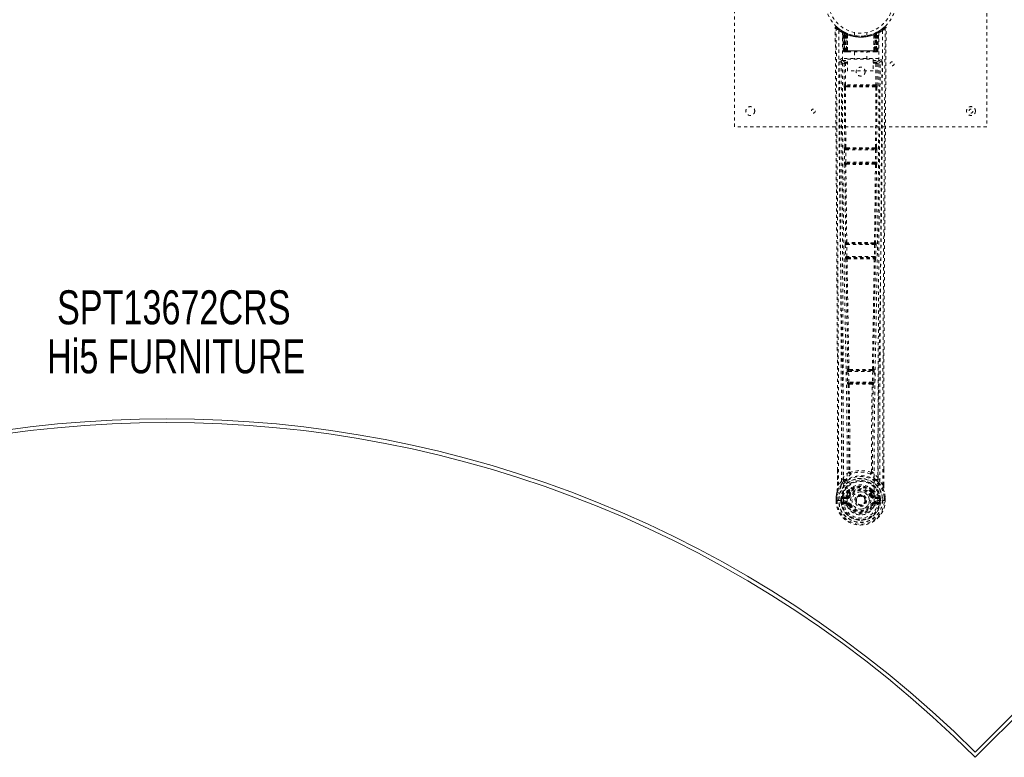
# Model space of a CAD drawing. Header units: inches. Extents: x 17 to 119, y 39 to 85.
# Tile 3 of 5: x 64 to 95, y 39 to 62. Entities that reach past the tile are written whole.
import ezdxf

# ---------------------------------------------------------------- set-up
doc = ezdxf.new("R2010")
doc.units = ezdxf.units.IN
doc.header["$MEASUREMENT"] = 0
doc.linetypes.add('SLD-Dashed', pattern=[0.075, 0.05, -0.025])
doc.linetypes.add('SLD-Solid', pattern=[0])
doc.layers.add('HI5-SYMBOLTEXT', color=5, linetype='SLD-Solid')
doc.styles.add('SLDTEXTSTYLE0', font='TXT', dxfattribs={"width": 0.75})

# ---------------------------------------------------------------- blocks, each defined once
blk = doc.blocks.new('SW_NOTE_0')
at = {"layer": 'HI5-SYMBOLTEXT', "color": 0, "char_height": 1.08, "attachment_point": 1, "style": 'SLDTEXTSTYLE0'}
for s, insert in [('SPT13672CRS', (0, 1.392)), ('Hi5 FURNITURE', (-0.315, -0.16))]:
    blk.add_mtext(s, dxfattribs=dict(at, insert=insert))

msp = doc.modelspace()

# ---------------------------------------------------------------- linework, layer by layer
at = {"color": 7, "linetype": 'SLD-Dashed', "lineweight": 0}
for p, q in [((86.187, 59.095), (86.187, 67.095)), ((94.187, 67.095), (94.187, 59.095)), ((90.833, 62.172), (90.731, 62.109)), ((90.944, 62.26), (90.842, 62.179)), ((90.994, 62.237), (90.964, 62.237)), ((89.618, 62.122), (89.605, 62.13)), ((89.624, 62.118), (89.61, 62.125)), ((89.633, 62.097), (89.619, 62.105)), ((89.64, 61.499), (89.619, 62.105)), ((89.654, 61.499), (89.633, 62.097)), ((89.703, 62.077), (89.636, 62.112)), ((89.652, 62.09), (89.672, 61.496)), ((89.72, 62.051), (89.652, 62.086)), ((89.672, 61.499), (89.652, 62.086)), ((89.679, 62.057), (89.691, 62.083)), ((89.679, 62.057), (89.679, 61.499)), ((89.68, 61.499), (89.681, 62.056)), ((89.681, 62.056), (89.693, 62.082)), ((89.692, 62.05), (89.705, 62.076)), ((89.693, 61.499), (89.692, 62.05)), ((89.704, 62.077), (89.703, 62.077)), ((89.711, 61.499), (89.711, 62.042)), ((89.72, 62.051), (89.721, 62.05)), ((89.739, 61.499), (89.72, 62.051)), ((89.721, 62.05), (89.74, 61.499)), ((89.724, 62.067), (89.723, 62.068)), ((89.766, 62.021), (89.763, 62.023)), ((89.768, 61.499), (89.763, 62.023)), ((89.77, 62.048), (89.765, 62.05)), ((89.766, 62.021), (89.77, 61.499)), ((89.987, 62.085), (89.987, 61.988)), ((90.387, 61.988), (90.387, 62.085)), ((90.603, 61.499), (90.608, 62.021)), ((90.609, 62.05), (90.604, 62.048)), ((90.611, 62.023), (90.606, 61.499)), ((90.611, 62.023), (90.608, 62.021)), ((90.634, 61.499), (90.653, 62.05)), ((90.654, 62.051), (90.635, 61.499)), ((90.651, 62.068), (90.65, 62.067)), ((90.653, 62.05), (90.654, 62.051)), ((90.722, 62.086), (90.654, 62.051)), ((90.663, 62.042), (90.663, 61.499)), ((90.667, 62.075), (90.669, 62.076)), ((90.671, 62.077), (90.67, 62.077)), ((90.738, 62.112), (90.671, 62.077)), ((90.681, 62.082), (90.693, 62.056)), ((90.681, 61.499), (90.682, 62.05)), ((90.683, 62.083), (90.695, 62.057)), ((90.693, 62.056), (90.694, 61.499)), ((90.695, 61.499), (90.695, 62.057)), ((90.699, 61.496), (90.722, 62.09)), ((90.702, 61.499), (90.722, 62.086)), ((90.72, 61.499), (90.741, 62.097)), ((90.734, 61.499), (90.755, 62.105)), ((90.755, 62.105), (90.741, 62.097)), ((90.769, 62.13), (90.756, 62.122)), ((89.613, 61.261), (89.613, 61.201)), ((90.761, 61.261), (89.613, 61.261)), ((89.64, 61.499), (89.654, 61.499)), ((89.667, 61.471), (89.671, 61.47)), ((89.672, 61.499), (89.739, 61.499)), ((89.672, 61.47), (89.672, 61.47)), ((90.694, 61.499), (89.68, 61.499)), ((89.684, 61.47), (89.693, 61.47)), ((89.693, 61.499), (90.681, 61.499)), ((89.702, 61.47), (89.756, 61.47)), ((89.711, 61.499), (89.712, 61.499)), ((90.663, 61.499), (89.712, 61.499)), ((89.74, 61.499), (89.739, 61.499)), ((89.768, 61.499), (89.77, 61.499)), ((89.77, 61.499), (90.603, 61.499)), ((89.77, 61.47), (89.777, 61.47)), ((89.772, 60.866), (89.772, 61.238)), ((89.772, 61.238), (90.584, 61.238)), ((89.778, 61.47), (90.596, 61.47)), ((89.992, 61.47), (89.992, 61.238)), ((90.382, 61.238), (90.382, 61.47)), ((90.584, 61.238), (90.584, 60.866)), ((90.597, 61.47), (90.604, 61.47)), ((90.603, 61.499), (90.606, 61.499)), ((90.618, 61.47), (90.672, 61.47)), ((90.635, 61.499), (90.634, 61.499)), ((90.635, 61.499), (90.702, 61.499)), ((90.681, 61.472), (90.681, 61.499)), ((90.681, 61.47), (90.69, 61.47)), ((90.72, 61.499), (90.734, 61.499)), ((90.761, 61.201), (90.761, 61.261)), ((89.568, 61.163), (89.568, 61.154)), ((89.568, 61.154), (89.568, 61.152)), ((89.613, 61.201), (89.772, 61.201)), ((89.66, 61.099), (89.663, 60.425)), ((89.66, 61.099), (89.705, 61.099)), ((89.708, 60.425), (89.705, 61.099)), ((89.72, 61.113), (89.72, 61.143)), ((89.772, 61.143), (89.72, 61.143)), ((89.772, 61.113), (89.72, 61.113)), ((90.584, 61.201), (90.761, 61.201)), ((90.654, 61.143), (90.584, 61.143)), ((90.654, 61.113), (90.584, 61.113)), ((90.654, 61.113), (90.654, 61.143)), ((90.669, 61.099), (90.666, 60.425)), ((90.714, 61.099), (90.711, 60.425)), ((90.806, 61.154), (90.806, 61.163)), ((90.806, 61.152), (90.806, 61.154)), ((90.584, 60.866), (89.772, 60.866)), ((89.672, 60.35), (89.673, 60.35)), ((89.673, 60.35), (89.681, 58.444)), ((89.714, 58.443), (89.705, 60.349)), ((90.666, 60.425), (89.708, 60.425)), ((89.717, 60.395), (89.716, 60.395)), ((90.658, 60.395), (89.716, 60.395)), ((90.658, 60.395), (90.657, 60.395)), ((90.668, 60.349), (90.66, 58.443)), ((90.701, 60.35), (90.693, 58.444)), ((90.701, 60.35), (90.702, 60.35)), ((94.187, 59.095), (86.187, 59.095)), ((89.681, 58.444), (89.677, 58.442)), ((89.721, 58.398), (89.726, 58.4)), ((90.653, 58.398), (89.721, 58.398)), ((89.731, 58.43), (89.731, 58.43)), ((90.643, 58.43), (90.643, 58.43)), ((90.648, 58.4), (90.653, 58.398)), ((90.697, 58.442), (90.693, 58.444)), ((89.67, 58.367), (89.674, 57.969)), ((89.714, 58.368), (90.659, 58.368)), ((89.719, 57.969), (89.714, 58.368)), ((90.659, 58.368), (90.655, 57.969)), ((90.704, 58.367), (90.699, 57.969)), ((89.674, 57.969), (89.675, 57.941)), ((89.683, 57.894), (89.685, 57.893)), ((90.655, 57.969), (89.719, 57.969)), ((89.73, 57.938), (89.728, 57.939)), ((89.728, 57.939), (90.646, 57.939)), ((90.646, 57.939), (90.644, 57.938)), ((90.689, 57.893), (90.691, 57.894)), ((90.699, 57.969), (90.699, 57.941)), ((89.7, 55.358), (89.708, 54.977)), ((89.713, 55.436), (89.706, 55.433)), ((89.745, 55.359), (90.629, 55.359)), ((89.753, 54.978), (89.745, 55.359)), ((89.751, 55.389), (89.757, 55.392)), ((90.623, 55.389), (89.751, 55.389)), ((89.763, 55.421), (89.763, 55.421)), ((90.611, 55.421), (90.611, 55.421)), ((90.616, 55.392), (90.623, 55.389)), ((90.629, 55.359), (90.621, 54.978)), ((90.668, 55.433), (90.661, 55.436)), ((90.674, 55.358), (90.666, 54.977)), ((89.708, 54.977), (89.71, 54.949)), ((90.621, 54.978), (89.753, 54.978)), ((90.666, 54.977), (90.664, 54.949)), ((89.718, 54.902), (89.72, 54.901)), ((89.765, 54.947), (89.763, 54.948)), ((89.763, 54.948), (90.611, 54.948)), ((90.611, 54.948), (90.609, 54.947)), ((90.653, 54.901), (90.656, 54.902)), ((89.76, 51.338), (89.77, 50.996)), ((89.779, 51.417), (89.767, 51.413)), ((89.804, 51.339), (90.57, 51.339)), ((89.815, 50.997), (89.804, 51.339)), ((89.812, 51.369), (89.824, 51.374)), ((90.562, 51.369), (89.812, 51.369)), ((90.55, 51.374), (90.562, 51.369)), ((90.57, 51.339), (90.559, 50.997)), ((90.594, 51.417), (90.606, 51.413)), ((90.614, 51.338), (90.604, 50.996)), ((89.77, 50.996), (89.772, 50.968)), ((89.783, 50.921), (89.787, 50.92)), ((90.559, 50.997), (89.815, 50.997)), ((89.832, 50.966), (89.828, 50.967)), ((89.828, 50.967), (90.546, 50.967)), ((90.546, 50.967), (90.542, 50.966)), ((90.587, 50.92), (90.59, 50.921)), ((90.604, 50.996), (90.602, 50.968)), ((89.451, 47.739), (89.451, 48.205)), ((89.808, 48.144), (89.808, 48.144)), ((89.846, 48.147), (89.846, 48.147)), ((90.528, 48.147), (90.528, 48.147)), ((90.566, 48.144), (90.566, 48.144)), ((90.923, 47.739), (90.923, 48.231)), ((89.577, 47.855), (89.48, 47.74)), ((89.636, 47.967), (89.577, 47.855)), ((90.797, 47.855), (90.738, 47.967)), ((90.894, 47.74), (90.797, 47.855)), ((89.809, 47.549), (89.809, 47.52)), ((89.815, 47.576), (89.827, 47.594)), ((89.832, 47.545), (89.832, 47.516)), ((90.542, 47.516), (90.541, 47.545)), ((90.547, 47.594), (90.559, 47.576)), ((90.565, 47.549), (90.565, 47.52)), ((89.407, 47.241), (89.408, 47.358)), ((89.408, 47.358), (89.407, 47.241)), ((89.407, 47.241), (89.411, 47.241)), ((89.408, 47.363), (89.408, 47.358)), ((89.411, 47.241), (89.464, 47.241)), ((89.438, 47.358), (89.437, 47.242)), ((89.464, 47.241), (89.487, 47.241)), ((89.487, 47.241), (89.49, 47.241)), ((89.49, 47.241), (89.638, 47.241)), ((89.558, 47.242), (89.559, 47.314)), ((89.559, 47.315), (89.589, 47.313)), ((89.559, 47.314), (89.559, 47.315)), ((89.589, 47.313), (89.588, 47.242)), ((89.594, 47.242), (89.588, 47.242)), ((89.589, 47.314), (89.592, 47.339)), ((89.589, 47.314), (89.594, 47.333)), ((89.594, 47.333), (89.594, 47.318)), ((89.594, 47.318), (89.594, 47.242)), ((89.603, 47.36), (89.6, 47.356)), ((89.603, 47.36), (89.613, 47.37)), ((89.729, 47.392), (89.613, 47.37)), ((89.613, 47.37), (89.613, 47.371)), ((89.613, 47.37), (89.613, 47.37)), ((89.629, 47.337), (89.758, 47.362)), ((89.629, 47.337), (89.629, 47.307)), ((89.758, 47.337), (89.629, 47.337)), ((89.758, 47.307), (89.629, 47.307)), ((89.642, 47.185), (89.642, 47.155)), ((89.642, 47.185), (89.758, 47.185)), ((89.758, 47.135), (89.642, 47.155)), ((89.642, 47.155), (89.758, 47.155)), ((89.758, 47.362), (89.758, 47.337)), ((89.758, 47.307), (89.758, 47.337)), ((89.758, 47.185), (89.758, 47.155)), ((89.758, 47.135), (89.758, 47.155)), ((89.813, 47.403), (89.84, 47.392)), ((90.03, 47.246), (90.031, 47.261)), ((90.031, 47.237), (90.03, 47.246)), ((90.534, 47.392), (90.561, 47.403)), ((90.616, 47.362), (90.745, 47.337)), ((90.616, 47.362), (90.616, 47.337)), ((90.745, 47.337), (90.616, 47.337)), ((90.616, 47.307), (90.616, 47.337)), ((90.745, 47.307), (90.616, 47.307)), ((90.616, 47.185), (90.616, 47.155)), ((90.616, 47.185), (90.732, 47.185)), ((90.732, 47.155), (90.616, 47.135)), ((90.616, 47.135), (90.616, 47.155)), ((90.616, 47.155), (90.732, 47.155)), ((90.761, 47.37), (90.645, 47.392)), ((90.732, 47.155), (90.732, 47.185)), ((90.735, 47.241), (90.883, 47.241)), ((90.745, 47.307), (90.745, 47.337)), ((90.761, 47.37), (90.771, 47.36)), ((90.774, 47.356), (90.771, 47.36)), ((90.78, 47.333), (90.78, 47.318)), ((90.785, 47.314), (90.78, 47.333)), ((90.78, 47.318), (90.78, 47.242)), ((90.78, 47.242), (90.786, 47.242)), ((90.785, 47.313), (90.815, 47.315)), ((90.786, 47.242), (90.785, 47.313)), ((90.815, 47.315), (90.815, 47.314)), ((90.815, 47.314), (90.815, 47.242)), ((90.883, 47.241), (90.886, 47.241)), ((90.886, 47.241), (90.909, 47.241)), ((90.909, 47.241), (90.963, 47.241)), ((90.937, 47.242), (90.936, 47.358)), ((90.963, 47.241), (90.967, 47.241)), ((90.966, 47.358), (90.966, 47.363)), ((90.967, 47.241), (90.966, 47.358)), ((90.967, 47.241), (90.966, 47.358)), ((89.611, 47.119), (89.73, 47.096)), ((89.84, 47.101), (89.818, 47.092)), ((90.556, 47.092), (90.534, 47.101)), ((90.556, 47.092), (90.611, 47.069)), ((90.644, 47.096), (90.762, 47.119))]:
    msp.add_line(p, q, dxfattribs=at)
at = {"color": 7, "linetype": 'SLD-Solid', "lineweight": 15}
for p, q in [((93.819, 39.27), (118.932, 64.382)), ((93.819, 39.27), (118.932, 64.382)), ((93.82, 39.103), (119.099, 64.382))]:
    msp.add_line(p, q, dxfattribs=at)
at = {"color": 7, "linetype": 'SLD-Dashed', "lineweight": 0, "flags": 128}
for points in [[(89.428, 62.257), (89.421, 62.261), (89.413, 62.263), (89.405, 62.264), (89.397, 62.263), (89.39, 62.259), (89.385, 62.254), (89.382, 62.247), (89.38, 62.24)], [(89.38, 62.237), (89.381, 62.237), (89.382, 62.237), (89.389, 62.238), (89.398, 62.237), (89.404, 62.237), (89.41, 62.237)], [(89.451, 48.205), (89.45, 51.363), (89.431, 54.988), (89.406, 58.612), (89.38, 62.237)], [(89.48, 47.74), (89.482, 48.59), (89.483, 49.479), (89.482, 50.409), (89.48, 51.374), (89.477, 52.165), (89.474, 52.796), (89.47, 53.47), (89.466, 54.187), (89.465, 54.383), (89.464, 54.583), (89.462, 54.785), (89.461, 54.99), (89.46, 55.108), (89.459, 55.357), (89.457, 55.629), (89.454, 56.063), (89.451, 56.544), (89.447, 57.074), (89.443, 57.652), (89.44, 58.039), (89.437, 58.445), (89.434, 58.893), (89.431, 59.336), (89.428, 59.752), (89.424, 60.242), (89.421, 60.687), (89.418, 61.087), (89.416, 61.442), (89.413, 61.752), (89.412, 62.017), (89.41, 62.238)], [(89.499, 62.143), (89.5, 60.048), (89.511, 57.954), (89.534, 55.861), (89.566, 53.771), (89.59, 52.459), (89.613, 51.149), (89.633, 49.843), (89.644, 48.54), (89.639, 47.241)], [(90.875, 62.143), (90.874, 60.048), (90.863, 57.954), (90.84, 55.861), (90.808, 53.771), (90.784, 52.459), (90.761, 51.149), (90.741, 49.843), (90.73, 48.54), (90.735, 47.241)], [(90.894, 47.74), (90.892, 48.435), (90.891, 49.162), (90.891, 49.924), (90.892, 50.718), (90.895, 51.502), (90.897, 52.172), (90.9, 52.805), (90.904, 53.478), (90.908, 54.192), (90.909, 54.388), (90.91, 54.586), (90.911, 54.787), (90.913, 54.99), (90.913, 55.105), (90.915, 55.351), (90.917, 55.62), (90.92, 56.051), (90.923, 56.532), (90.927, 57.063), (90.931, 57.644), (90.934, 58.034), (90.937, 58.444), (90.94, 58.849), (90.942, 59.231), (90.945, 59.599), (90.95, 60.219), (90.954, 60.793), (90.957, 61.32), (90.961, 61.802), (90.964, 62.237)], [(90.923, 48.231), (90.924, 51.363), (90.943, 54.988), (90.968, 58.612), (90.994, 62.237)], [(89.756, 47.217), (89.762, 48.691), (89.747, 50.17), (89.721, 51.653), (89.692, 53.139), (89.665, 54.628), (89.637, 56.491), (89.618, 58.355), (89.609, 60.221), (89.608, 62.088)], [(89.641, 62.109), (89.635, 62.11), (89.629, 62.106), (89.625, 62.1)], [(89.69, 62.081), (89.683, 62.086), (89.675, 62.091)], [(89.765, 62.05), (89.766, 62.049), (89.767, 62.047), (89.767, 62.044), (89.767, 62.041), (89.767, 62.037), (89.766, 62.033), (89.764, 62.028), (89.763, 62.023)], [(90.425, 61.994), (90.403, 61.989), (90.401, 61.989)], [(90.609, 62.05), (90.608, 62.049), (90.607, 62.047), (90.607, 62.045), (90.607, 62.041), (90.607, 62.037), (90.608, 62.033), (90.61, 62.028), (90.611, 62.023)], [(90.766, 62.088), (90.765, 60.221), (90.756, 58.355), (90.737, 56.491), (90.709, 54.628), (90.681, 53.139), (90.652, 51.653), (90.627, 50.17), (90.612, 48.691), (90.618, 47.217)], [(90.699, 62.091), (90.691, 62.086), (90.684, 62.081)], [(89.679, 61.499), (89.664, 61.499), (89.651, 61.499), (89.643, 61.499), (89.64, 61.499)], [(89.654, 61.499), (89.657, 61.499), (89.666, 61.499), (89.678, 61.499), (89.693, 61.499)], [(89.711, 61.499), (89.703, 61.499), (89.696, 61.499), (89.689, 61.499), (89.683, 61.499), (89.678, 61.499), (89.674, 61.499), (89.672, 61.499), (89.672, 61.499)], [(89.74, 61.499), (89.743, 61.499), (89.749, 61.499), (89.758, 61.499), (89.768, 61.499)], [(89.777, 61.47), (89.775, 61.471), (89.774, 61.473), (89.772, 61.475), (89.771, 61.479), (89.77, 61.483), (89.769, 61.488), (89.768, 61.494), (89.768, 61.499)], [(90.606, 61.499), (90.606, 61.494), (90.605, 61.488), (90.604, 61.483), (90.603, 61.479), (90.602, 61.475), (90.6, 61.473), (90.599, 61.471), (90.597, 61.47)], [(90.606, 61.499), (90.616, 61.499), (90.625, 61.499), (90.631, 61.499), (90.634, 61.499)], [(90.702, 61.499), (90.702, 61.499), (90.7, 61.499), (90.696, 61.499), (90.691, 61.499), (90.685, 61.499), (90.678, 61.499), (90.671, 61.499), (90.663, 61.499)], [(90.681, 61.499), (90.696, 61.499), (90.708, 61.499), (90.717, 61.499), (90.72, 61.499)], [(90.734, 61.499), (90.731, 61.499), (90.722, 61.499), (90.71, 61.499), (90.694, 61.499)], [(90.7, 61.492), (90.701, 61.494), (90.702, 61.499)], [(89.508, 61.156), (89.512, 60.528), (89.517, 59.866), (89.519, 59.596), (89.52, 59.389), (89.522, 59.198), (89.523, 58.975), (89.525, 58.716), (89.527, 58.425), (89.53, 58.102), (89.532, 57.753), (89.535, 57.427), (89.537, 57.127), (89.539, 56.854), (89.543, 56.283), (89.548, 55.626), (89.552, 54.97), (89.556, 54.351), (89.56, 53.67), (89.567, 52.519), (89.572, 51.355), (89.576, 50.173), (89.578, 49.011), (89.577, 47.855)], [(89.568, 61.156), (89.591, 61.127), (89.66, 61.099)], [(89.568, 61.156), (89.591, 57.858), (89.615, 54.561), (89.633, 51.264), (89.636, 47.967)], [(89.705, 61.144), (89.636, 61.173), (89.613, 61.201)], [(89.705, 61.144), (89.694, 61.142), (89.684, 61.138), (89.678, 61.131), (89.676, 61.123), (89.678, 61.115), (89.684, 61.108), (89.694, 61.102), (89.705, 61.099)], [(90.761, 61.201), (90.738, 61.173), (90.669, 61.144)], [(90.669, 61.099), (90.68, 61.102), (90.689, 61.108), (90.695, 61.115), (90.698, 61.123), (90.695, 61.131), (90.689, 61.138), (90.68, 61.142), (90.669, 61.144)], [(90.714, 61.099), (90.712, 61.099), (90.709, 61.099), (90.705, 61.099), (90.699, 61.099), (90.693, 61.099), (90.685, 61.099), (90.677, 61.099), (90.669, 61.099)], [(90.714, 61.099), (90.783, 61.127), (90.804, 61.153)], [(90.738, 47.967), (90.741, 51.264), (90.759, 54.561), (90.782, 57.858), (90.806, 61.156)], [(90.797, 47.855), (90.796, 49.083), (90.798, 50.314), (90.802, 51.558), (90.808, 52.819), (90.816, 54.033), (90.824, 55.247), (90.825, 55.419), (90.826, 55.597), (90.827, 55.779), (90.829, 55.966), (90.83, 56.158), (90.831, 56.284), (90.833, 56.499), (90.834, 56.741), (90.836, 57.011), (90.839, 57.331), (90.841, 57.681), (90.844, 58.064), (90.847, 58.421), (90.849, 58.74), (90.851, 59.002), (90.853, 59.231), (90.854, 59.426), (90.855, 59.516), (90.856, 59.651), (90.857, 59.784), (90.857, 59.915), (90.858, 60.046), (90.862, 60.613), (90.866, 61.156)], [(89.708, 60.425), (89.7, 60.425), (89.692, 60.425), (89.684, 60.425), (89.678, 60.425), (89.672, 60.425), (89.668, 60.425), (89.665, 60.425), (89.663, 60.425)], [(89.717, 60.395), (89.707, 60.393), (89.698, 60.389), (89.691, 60.384), (89.688, 60.376), (89.688, 60.368), (89.691, 60.361), (89.697, 60.354), (89.705, 60.349)], [(90.651, 60.363), (90.421, 60.363), (90.187, 60.363), (89.953, 60.363), (89.723, 60.363)], [(90.644, 60.394), (90.532, 60.394), (90.42, 60.394), (90.307, 60.394), (90.193, 60.394), (90.066, 60.394), (89.939, 60.394), (89.831, 60.394), (89.73, 60.394)], [(90.669, 60.349), (90.677, 60.354), (90.683, 60.361), (90.686, 60.368), (90.686, 60.376), (90.682, 60.384), (90.676, 60.389), (90.667, 60.393), (90.657, 60.395)], [(90.711, 60.425), (90.709, 60.425), (90.706, 60.425), (90.702, 60.425), (90.696, 60.425), (90.69, 60.425), (90.682, 60.425), (90.674, 60.425), (90.666, 60.425)], [(89.714, 58.443), (89.706, 58.438), (89.7, 58.432), (89.698, 58.424), (89.698, 58.417), (89.701, 58.41), (89.708, 58.405), (89.716, 58.401), (89.726, 58.4)], [(90.648, 58.4), (90.658, 58.401), (90.666, 58.405), (90.672, 58.41), (90.676, 58.417), (90.676, 58.424), (90.673, 58.432), (90.668, 58.438), (90.66, 58.443)], [(89.714, 58.368), (89.706, 58.368), (89.698, 58.368), (89.691, 58.368), (89.684, 58.367), (89.679, 58.367), (89.674, 58.367), (89.671, 58.367), (89.67, 58.367)], [(90.704, 58.367), (90.703, 58.367), (90.7, 58.367), (90.695, 58.367), (90.69, 58.367), (90.683, 58.368), (90.676, 58.368), (90.668, 58.368), (90.659, 58.368)], [(89.719, 57.969), (89.704, 57.969), (89.689, 57.969), (89.679, 57.969), (89.674, 57.969)], [(89.685, 57.893), (89.697, 56.664), (89.713, 55.436)], [(89.73, 57.938), (89.72, 57.937), (89.711, 57.933), (89.704, 57.927), (89.701, 57.919), (89.7, 57.911), (89.704, 57.903), (89.71, 57.896), (89.718, 57.891)], [(89.747, 55.434), (89.731, 56.662), (89.718, 57.891)], [(90.655, 57.891), (90.643, 56.662), (90.627, 55.434)], [(90.655, 57.891), (90.664, 57.896), (90.67, 57.903), (90.673, 57.911), (90.673, 57.919), (90.67, 57.927), (90.663, 57.933), (90.654, 57.937), (90.644, 57.938)], [(90.699, 57.969), (90.698, 57.969), (90.695, 57.969), (90.69, 57.969), (90.685, 57.969), (90.678, 57.969), (90.671, 57.969), (90.663, 57.969), (90.655, 57.969)], [(90.689, 57.893), (90.677, 56.664), (90.661, 55.436)], [(89.745, 55.359), (89.737, 55.359), (89.729, 55.359), (89.721, 55.358), (89.715, 55.358), (89.709, 55.358), (89.705, 55.358), (89.702, 55.358), (89.7, 55.358)], [(89.747, 55.434), (89.738, 55.429), (89.733, 55.423), (89.73, 55.416), (89.73, 55.409), (89.733, 55.402), (89.739, 55.397), (89.748, 55.393), (89.757, 55.392)], [(90.616, 55.392), (90.626, 55.393), (90.634, 55.397), (90.641, 55.402), (90.644, 55.409), (90.644, 55.416), (90.641, 55.423), (90.635, 55.429), (90.627, 55.434)], [(90.674, 55.358), (90.672, 55.358), (90.669, 55.358), (90.665, 55.358), (90.659, 55.358), (90.653, 55.358), (90.645, 55.359), (90.637, 55.359), (90.629, 55.359)], [(89.753, 54.978), (89.737, 54.978), (89.723, 54.977), (89.713, 54.977), (89.708, 54.977)], [(89.753, 54.978), (89.754, 54.967), (89.757, 54.957), (89.759, 54.951), (89.763, 54.948), (89.763, 54.948)], [(90.666, 54.977), (90.664, 54.977), (90.661, 54.977), (90.656, 54.977), (90.651, 54.977), (90.644, 54.977), (90.637, 54.978), (90.629, 54.978), (90.621, 54.978)], [(89.72, 54.901), (89.749, 53.157), (89.779, 51.417)], [(89.765, 54.947), (89.755, 54.945), (89.746, 54.941), (89.739, 54.935), (89.736, 54.927), (89.735, 54.919), (89.739, 54.911), (89.746, 54.904), (89.754, 54.899)], [(89.815, 51.414), (89.784, 53.155), (89.754, 54.899)], [(90.619, 54.899), (90.59, 53.155), (90.559, 51.414)], [(90.653, 54.901), (90.625, 53.157), (90.594, 51.417)], [(90.619, 54.899), (90.628, 54.904), (90.635, 54.911), (90.638, 54.919), (90.638, 54.927), (90.635, 54.935), (90.628, 54.941), (90.619, 54.945), (90.609, 54.947)], [(89.804, 51.339), (89.796, 51.339), (89.788, 51.339), (89.781, 51.339), (89.775, 51.339), (89.769, 51.338), (89.765, 51.338), (89.761, 51.338), (89.76, 51.338)], [(89.815, 51.414), (89.807, 51.409), (89.801, 51.403), (89.798, 51.396), (89.798, 51.39), (89.801, 51.383), (89.807, 51.378), (89.815, 51.375), (89.824, 51.374)], [(89.812, 51.369), (89.808, 51.367), (89.806, 51.36), (89.805, 51.356), (89.804, 51.351), (89.804, 51.345), (89.804, 51.339)], [(90.55, 51.374), (90.559, 51.375), (90.567, 51.378), (90.573, 51.383), (90.576, 51.39), (90.576, 51.396), (90.573, 51.403), (90.567, 51.409), (90.559, 51.414)], [(90.57, 51.339), (90.57, 51.345), (90.57, 51.351), (90.569, 51.356), (90.568, 51.36), (90.566, 51.367), (90.562, 51.369)], [(90.614, 51.338), (90.613, 51.338), (90.609, 51.338), (90.605, 51.338), (90.599, 51.339), (90.593, 51.339), (90.586, 51.339), (90.578, 51.339), (90.57, 51.339)], [(89.815, 50.997), (89.807, 50.997), (89.799, 50.997), (89.792, 50.997), (89.785, 50.997), (89.78, 50.996), (89.775, 50.996), (89.772, 50.996), (89.77, 50.996)], [(89.787, 50.92), (89.805, 49.534), (89.81, 48.153)], [(89.832, 50.966), (89.821, 50.965), (89.812, 50.96), (89.806, 50.954), (89.802, 50.946), (89.803, 50.937), (89.807, 50.929), (89.813, 50.921), (89.823, 50.916)], [(89.815, 50.997), (89.815, 50.992), (89.816, 50.986), (89.819, 50.976), (89.823, 50.97), (89.827, 50.968), (89.828, 50.967), (89.828, 50.967)], [(89.823, 50.916), (89.84, 49.53), (89.846, 48.147)], [(90.528, 48.147), (90.533, 49.53), (90.551, 50.916)], [(90.551, 50.916), (90.56, 50.921), (90.567, 50.929), (90.571, 50.937), (90.572, 50.946), (90.568, 50.954), (90.562, 50.96), (90.553, 50.965), (90.542, 50.966)], [(90.546, 50.967), (90.546, 50.967), (90.546, 50.967), (90.547, 50.968), (90.548, 50.968), (90.55, 50.97), (90.554, 50.976), (90.558, 50.986), (90.559, 50.992), (90.559, 50.997)], [(90.604, 50.996), (90.602, 50.996), (90.599, 50.996), (90.594, 50.996), (90.589, 50.997), (90.582, 50.997), (90.575, 50.997), (90.567, 50.997), (90.559, 50.997)], [(90.587, 50.92), (90.569, 49.534), (90.564, 48.153)], [(89.454, 48.206), (89.453, 48.022), (89.452, 47.74)], [(89.808, 48.144), (89.716, 48.061), (89.636, 47.967)], [(89.808, 48.144), (89.81, 48.134), (89.814, 48.125), (89.821, 48.119), (89.828, 48.116), (89.837, 48.116), (89.844, 48.12), (89.851, 48.127), (89.856, 48.137)], [(89.846, 48.147), (89.846, 48.145), (89.847, 48.144), (89.849, 48.141), (89.856, 48.137)], [(90.518, 48.137), (90.525, 48.141), (90.527, 48.144), (90.528, 48.145), (90.528, 48.147)], [(90.518, 48.137), (90.523, 48.127), (90.53, 48.12), (90.537, 48.116), (90.545, 48.116), (90.553, 48.119), (90.559, 48.125), (90.564, 48.134), (90.566, 48.144)], [(90.738, 47.967), (90.658, 48.061), (90.566, 48.144)], [(90.922, 47.74), (90.921, 48.02), (90.92, 48.231)], [(89.619, 47.815), (89.518, 47.692), (89.438, 47.537)], [(89.729, 47.918), (89.724, 47.912), (89.714, 47.903)], [(90.66, 47.903), (90.65, 47.912), (90.645, 47.918)], [(90.755, 47.815), (90.856, 47.692), (90.936, 47.537)], [(89.438, 47.537), (89.422, 47.46), (89.408, 47.363)], [(89.408, 47.358), (89.421, 47.452), (89.437, 47.526)], [(89.438, 47.537), (89.437, 47.532), (89.437, 47.526)], [(89.48, 47.74), (89.473, 47.74), (89.467, 47.74), (89.462, 47.74), (89.457, 47.74), (89.454, 47.74), (89.452, 47.74), (89.45, 47.74), (89.451, 47.739)], [(89.809, 47.52), (89.782, 47.473), (89.756, 47.414)], [(89.862, 47.502), (89.837, 47.458), (89.813, 47.403)], [(89.956, 47.684), (89.903, 47.656), (89.827, 47.594)], [(90.547, 47.594), (90.471, 47.656), (90.418, 47.684)], [(90.565, 47.52), (90.592, 47.473), (90.618, 47.414)], [(90.923, 47.739), (90.924, 47.74), (90.922, 47.74), (90.92, 47.74), (90.916, 47.74), (90.912, 47.74), (90.907, 47.74), (90.9, 47.74), (90.894, 47.74)], [(90.937, 47.526), (90.937, 47.532), (90.936, 47.537)], [(90.966, 47.363), (90.954, 47.45), (90.936, 47.537)], [(90.966, 47.358), (90.953, 47.452), (90.937, 47.526)], [(89.437, 47.242), (89.431, 47.242), (89.424, 47.242), (89.419, 47.242), (89.414, 47.242), (89.411, 47.242), (89.408, 47.242), (89.407, 47.241), (89.407, 47.241)], [(89.408, 47.363), (89.409, 47.362), (89.411, 47.362), (89.414, 47.362), (89.418, 47.361), (89.422, 47.361), (89.427, 47.36), (89.432, 47.359), (89.438, 47.358)], [(89.408, 47.358), (89.408, 47.358), (89.409, 47.358), (89.411, 47.358), (89.415, 47.358), (89.42, 47.358), (89.425, 47.358), (89.431, 47.358), (89.438, 47.358)], [(89.588, 47.242), (89.585, 47.242), (89.578, 47.242), (89.569, 47.242), (89.558, 47.241)], [(89.589, 47.313), (89.589, 47.313), (89.589, 47.314)], [(89.629, 47.307), (89.611, 47.31), (89.594, 47.318)], [(89.599, 47.168), (89.619, 47.181), (89.642, 47.185)], [(89.756, 47.414), (89.743, 47.397), (89.729, 47.392)], [(90.618, 47.217), (90.612, 47.138), (90.588, 47.062), (90.548, 46.992), (90.494, 46.931), (90.428, 46.881), (90.352, 46.844), (90.271, 46.822), (90.187, 46.814), (90.103, 46.822), (90.022, 46.844), (89.946, 46.881), (89.88, 46.931), (89.826, 46.992), (89.786, 47.062), (89.762, 47.138), (89.756, 47.217)], [(89.868, 47.38), (89.863, 47.383), (89.858, 47.385), (89.853, 47.387), (89.849, 47.388), (89.845, 47.39), (89.843, 47.391), (89.841, 47.392), (89.84, 47.392)], [(90.506, 47.38), (90.511, 47.383), (90.516, 47.385), (90.521, 47.387), (90.525, 47.388), (90.529, 47.39), (90.531, 47.391), (90.533, 47.392), (90.534, 47.392)], [(90.618, 47.414), (90.631, 47.397), (90.645, 47.392)], [(90.732, 47.185), (90.755, 47.181), (90.775, 47.168)], [(90.78, 47.318), (90.763, 47.31), (90.745, 47.307)], [(90.785, 47.314), (90.785, 47.313), (90.785, 47.313)], [(90.966, 47.363), (90.965, 47.362), (90.963, 47.362), (90.96, 47.362), (90.956, 47.361), (90.952, 47.361), (90.947, 47.36), (90.942, 47.359), (90.936, 47.358)], [(90.936, 47.358), (90.943, 47.358), (90.949, 47.358), (90.954, 47.358), (90.959, 47.358), (90.963, 47.358), (90.965, 47.358), (90.966, 47.358), (90.966, 47.358)], [(90.967, 47.241), (90.967, 47.241), (90.966, 47.241), (90.963, 47.241), (90.96, 47.241), (90.955, 47.242), (90.949, 47.242), (90.943, 47.242), (90.937, 47.242)], [(89.868, 47.113), (89.863, 47.11), (89.858, 47.108), (89.853, 47.106), (89.849, 47.104), (89.845, 47.103), (89.843, 47.102), (89.841, 47.101), (89.84, 47.101)], [(90.506, 47.113), (90.511, 47.11), (90.516, 47.108), (90.521, 47.106), (90.525, 47.104), (90.529, 47.103), (90.531, 47.102), (90.533, 47.101), (90.534, 47.101)]]:
    msp.add_lwpolyline(points, dxfattribs=at)
at = {"color": 7, "linetype": 'SLD-Dashed', "lineweight": 0}
for centre, radius in [((90.187, 63.095), 1.125), ((90.187, 63.095), 1.03), ((90.187, 60.845), 0.141), ((91.187, 61.095), 0.0625), ((86.687, 59.595), 0.14), ((88.687, 59.595), 0.0625), ((93.687, 59.595), 0.141), ((93.687, 59.595), 0.0625), ((90.187, 47.246), 0.7), ((90.187, 47.246), 0.69), ((90.187, 47.246), 0.623), ((90.187, 47.246), 0.32), ((90.187, 47.246), 0.275), ((90.187, 47.246), 0.188), ((90.187, 47.246), 0.156), ((90.187, 47.246), 0.142), ((90.187, 47.246), 0.139), ((90.187, 47.246), 0.138)]:
    msp.add_circle(centre, radius, dxfattribs=at)
for centre, radius, start, end in [((89.41, 62.237), 0.03, 47.836, 180.4047), ((90.176, 63.123), 1.191, 228.0523, 235.3487), ((88.27, 63.291), 1.552, 317.2556, 318.3623), ((90.187, 63.095), 1.157, 227.8259, 312.172), ((90.178, 63.084), 1.113, 227.943, 235.3799), ((89.529, 62.143), 0.03, 55.9256, 179.6904), ((90.171, 63.325), 1.36, 240.3908, 245.5403), ((90.187, 63.096), 1.128, 235.3386, 240.4656), ((90.187, 63.096), 1.128, 299.5346, 304.6598), ((90.203, 63.326), 1.361, 294.4621, 299.6068), ((90.196, 63.083), 1.112, 304.6192, 312.0547), ((90.845, 62.143), 0.03, 0.321, 124.0493), ((90.197, 63.124), 1.192, 304.6562, 311.9425), ((90.964, 62.237), 0.03, 359.5949, 132.1645), ((90.854, 62.159), 0.135, 35.8151, 48.5736), ((89.589, 62.104), 0.03, 1.9922, 58.8985), ((89.649, 62.075), 0.043, 114.1926, 162.9814), ((90.187, 63.128), 1.19, 240.8754, 299.1246), ((89.958, 62.699), 0.67, 239.3416, 241.675), ((89.603, 62.096), 0.0299, 1.909, 59.6779), ((90.139, 63.012), 1.031, 239.6514, 242.701), ((90.179, 62.732), 0.84, 228.2316, 233.4784), ((90.187, 63.095), 1.128, 240.4663, 299.5337), ((90.162, 62.707), 0.807, 229.0521, 234.4336), ((89.622, 62.085), 0.0299, 1.8109, 60.7288), ((90.189, 63.1), 1.132, 240.7782, 245.6821), ((89.628, 62.089), 0.0234, 351.7043, 54.9187), ((90.169, 62.71), 0.81, 230.3341, 235.5994), ((90.187, 63.094), 1.155, 244.0067, 295.9933), ((90.187, 63.094), 1.155, 244.6488, 295.3509), ((89.69, 62.05), 0.0297, 1.479, 64.4683), ((89.691, 62.05), 0.0297, 1.4772, 64.5454), ((89.795, 62.014), 0.0882, 143.2266, 162.0686), ((90.187, 63.095), 1.156, 245.6758, 294.3248), ((90.147, 62.653), 0.738, 234.7516, 238.6279), ((89.736, 62.039), 0.0345, 328.9592, 15.1339), ((90.187, 63.059), 1.12, 247.9155, 292.0846), ((90.638, 62.039), 0.0345, 164.8529, 211.0542), ((90.226, 62.654), 0.74, 301.3928, 305.2435), ((90.569, 62.009), 0.0994, 18.8542, 35.5662), ((90.183, 63.104), 1.137, 294.3279, 299.2118), ((90.682, 62.05), 0.0297, 115.46, 178.5247), ((90.684, 62.05), 0.0297, 115.5256, 178.5344), ((90.201, 62.715), 0.816, 304.4227, 309.6443), ((90.633, 62.038), 0.0504, 13.5791, 46.9615), ((90.212, 62.706), 0.807, 305.5632, 310.9488), ((90.193, 62.735), 0.843, 306.5312, 311.7566), ((90.752, 62.085), 0.0299, 119.2585, 178.2017), ((90.751, 62.087), 0.0278, 118.0245, 181.5777), ((90.195, 63.08), 1.11, 298.6564, 300.3176), ((90.771, 62.096), 0.0299, 120.3155, 178.1056), ((90.725, 62.075), 0.043, 17.0251, 65.7965), ((90.769, 62.109), 0.0187, 140.8634, 203.0867), ((90.785, 62.104), 0.03, 121.1024, 178.015), ((89.613, 61.156), 0.105, 90.0111, 180.4136), ((89.67, 61.5), 0.03, 181.9934, 269.996), ((89.671, 61.501), 0.0305, 182.3462, 249.5972), ((89.684, 61.5), 0.03, 181.9722, 246.5073), ((89.684, 61.502), 0.0314, 237.5206, 270.7072), ((89.702, 61.5), 0.03, 181.9319, 269.9363), ((89.716, 61.518), 0.0478, 202.999, 265.2665), ((89.715, 61.28), 0.195, 100.3863, 102.7005), ((89.706, 61.396), 0.0776, 99.4555, 105.046), ((90.289, 61.493), 0.596, 179.3677, 181.9725), ((91.406, 61.496), 1.695, 179.8775, 180.8563), ((89.769, 61.5), 0.0299, 181.7999, 269.8116), ((89.77, 61.5), 0.0299, 181.7955, 269.8116), ((89.805, 61.493), 0.0354, 169.2777, 219.2268), ((90.569, 61.493), 0.0354, 320.7544, 10.7411), ((90.604, 61.5), 0.0299, 270.1884, 358.2045), ((90.605, 61.5), 0.0299, 270.1884, 358.2045), ((90.187, 61.492), 0.476, 357.3547, 0.8437), ((90.666, 61.51), 0.0394, 264.2325, 324.8122), ((90.672, 61.5), 0.03, 270.0566, 358.0752), ((90.667, 61.39), 0.0834, 75.4918, 80.9062), ((90.69, 61.502), 0.0318, 269.3278, 299.9521), ((90.651, 61.568), 0.105, 294.0114, 319.1291), ((90.69, 61.5), 0.03, 293.899, 358.0085), ((90.704, 61.5), 0.03, 270.0067, 357.9995), ((90.761, 61.156), 0.105, 359.5881, 89.9873), ((89.557, 56.245), 4.911, 89.8783, 90.5783), ((89.611, 61.159), 0.0425, 88.2441, 173.9124), ((89.705, 61.099), 0.0451, 90.4234, 180.0649), ((89.718, 61.317), 0.174, 265.5845, 270.6362), ((89.721, 61.097), 0.0164, 93.5221, 173.2735), ((90.656, 61.298), 0.154, 269.0377, 274.741), ((90.653, 61.097), 0.0168, 7.755, 85.4581), ((90.669, 61.099), 0.0451, 359.8947, 89.5729), ((90.763, 61.159), 0.0425, 6.0824, 91.758), ((90.817, 56.243), 4.912, 89.4218, 90.1216), ((89.851, 60.408), 0.189, 175.0074, 198.006), ((89.717, 60.35), 0.0451, 91.3605, 180.0697), ((89.718, 60.35), 0.0451, 91.3622, 180.0675), ((89.699, 60.716), 0.368, 265.8045, 270.9176), ((89.726, 60.342), 0.0214, 97.2326, 161.9793), ((89.749, 60.42), 0.0412, 172.7598, 216.7907), ((89.728, 60.466), 0.0722, 261.2562, 271.9792), ((89.763, 60.37), 0.0405, 143.8368, 189.7715), ((90.647, 60.46), 0.0658, 267.484, 279.2699), ((90.611, 60.37), 0.0404, 350.2192, 36.1798), ((90.649, 60.343), 0.0202, 15.8478, 84.995), ((90.656, 60.35), 0.0451, 359.9313, 88.639), ((90.63, 60.419), 0.037, 320.5893, 9.8603), ((90.657, 60.35), 0.0451, 359.9285, 88.6413), ((90.674, 60.726), 0.378, 269.1515, 274.1272), ((90.523, 60.408), 0.189, 341.9881, 4.9985), ((89.868, 58.387), 0.199, 163.9394, 185.678), ((89.722, 58.443), 0.0451, 180.8839, 269.4883), ((89.708, 58.703), 0.26, 264.1348, 271.4324), ((89.726, 58.445), 0.0451, 180.8816, 269.4719), ((89.733, 58.449), 0.0194, 197.4381, 264.4616), ((89.75, 58.375), 0.0366, 142.4492, 192.0321), ((89.737, 58.338), 0.0625, 88.4815, 99.9267), ((89.769, 58.424), 0.0382, 171.7072, 217.5796), ((90.187, 23.445), 34.988, 89.2532, 90.7468), ((90.187, 24.987), 33.417, 89.2309, 90.7691), ((90.605, 58.424), 0.0382, 322.4204, 8.2928), ((90.637, 58.335), 0.0658, 80.3595, 91.2323), ((90.641, 58.45), 0.0201, 276.8558, 341.2367), ((90.648, 58.445), 0.0451, 270.5281, 359.1154), ((90.652, 58.443), 0.0451, 270.5057, 359.1221), ((90.624, 58.375), 0.0366, 347.9548, 37.5639), ((90.666, 58.703), 0.26, 268.5693, 275.8618), ((90.506, 58.387), 0.199, 354.3275, 16.0586), ((89.786, 57.935), 0.111, 176.9621, 201.7349), ((89.728, 57.894), 0.0451, 90.5257, 180.4834), ((89.73, 57.893), 0.0451, 90.5341, 180.4834), ((89.711, 58.12), 0.228, 263.4294, 271.7531), ((89.739, 57.885), 0.0213, 96.679, 162.2831), ((89.757, 57.964), 0.0382, 171.9706, 220.1886), ((89.742, 58.01), 0.0726, 260.4412, 271.2328), ((89.778, 57.912), 0.0421, 144.1722, 189.1022), ((90.187, 92.118), 34.215, 269.2453, 270.7548), ((90.187, 91.511), 33.577, 269.2436, 270.7564), ((90.632, 58.006), 0.069, 268.4848, 279.8412), ((90.596, 57.912), 0.0421, 350.9128, 35.8128), ((90.636, 57.885), 0.0205, 16.4286, 84.6097), ((90.643, 57.893), 0.0451, 359.5196, 89.4629), ((90.617, 57.964), 0.0382, 319.8098, 8.031), ((90.646, 57.894), 0.0451, 359.5195, 89.4744), ((90.662, 58.12), 0.229, 268.248, 276.569), ((90.588, 57.935), 0.111, 338.2645, 3.0446), ((89.896, 55.38), 0.197, 164.262, 186.2797), ((89.751, 55.434), 0.0451, 181.44, 269.4859), ((89.758, 55.437), 0.0451, 181.4637, 269.4619), ((89.739, 55.597), 0.163, 260.6393, 272.5622), ((89.78, 55.367), 0.0358, 143.0274, 193.6662), ((89.764, 55.439), 0.0188, 197.2652, 264.6623), ((89.768, 55.33), 0.0632, 88.4993, 99.6743), ((89.801, 55.416), 0.0389, 172.2602, 215.8009), ((90.187, 20.15), 35.273, 89.3109, 90.6891), ((90.187, 21.991), 33.405, 89.2843, 90.7157), ((90.573, 55.416), 0.0389, 324.1997, 7.7397), ((90.606, 55.326), 0.0665, 80.6019, 91.2261), ((90.609, 55.44), 0.0194, 276.5868, 341.475), ((90.616, 55.437), 0.0451, 270.5321, 358.5423), ((90.622, 55.434), 0.0451, 270.5141, 358.563), ((90.594, 55.367), 0.0358, 346.3356, 36.9623), ((90.635, 55.597), 0.163, 267.4378, 279.3607), ((90.478, 55.38), 0.197, 353.7232, 15.7387), ((90.583, 54.973), 0.0377, 317.3769, 6.7544), ((89.817, 54.944), 0.108, 177.4378, 203.0641), ((89.763, 54.903), 0.0451, 90.5602, 181.0496), ((89.766, 54.902), 0.0451, 90.5715, 181.0578), ((89.747, 55.049), 0.15, 259.8311, 272.8705), ((89.775, 54.892), 0.0215, 96.4362, 163.0035), ((89.778, 55.026), 0.0804, 260.8784, 271.0751), ((89.818, 54.921), 0.046, 147.0905, 188.8868), ((90.187, 88.924), 34.013, 269.302, 270.698), ((90.187, 88.613), 33.67, 269.3065, 270.6935), ((90.595, 55.034), 0.088, 269.3716, 278.6762), ((90.556, 54.921), 0.046, 351.1132, 32.9095), ((90.599, 54.893), 0.0208, 15.7189, 84.8268), ((90.608, 54.902), 0.0451, 358.9363, 89.4314), ((90.611, 54.903), 0.0451, 358.9482, 89.4391), ((90.627, 55.048), 0.15, 267.1274, 280.171), ((90.557, 54.944), 0.108, 336.9411, 2.5523), ((89.91, 51.36), 0.152, 159.6118, 188.2537), ((89.813, 51.415), 0.0451, 181.9996, 269.2585), ((89.808, 51.524), 0.111, 255.065, 273.4689), ((89.825, 51.419), 0.0451, 182.0984, 269.2208), ((89.832, 51.419), 0.018, 197.5696, 264.6448), ((89.835, 51.305), 0.0694, 88.7759, 98.8592), ((90.187, 15.673), 35.73, 89.4279, 90.572), ((89.871, 51.396), 0.0416, 173.3277, 211.5935), ((90.187, 18.04), 33.337, 89.3969, 90.603), ((90.502, 51.396), 0.0416, 328.4108, 6.659), ((90.539, 51.305), 0.0694, 81.1432, 91.2302), ((90.542, 51.42), 0.0187, 276.65, 341.1187), ((90.549, 51.419), 0.0451, 270.7731, 357.9077), ((90.566, 51.524), 0.111, 266.5299, 284.9362), ((90.561, 51.415), 0.0451, 270.7415, 358.0004), ((90.464, 51.36), 0.152, 351.7438, 20.3943), ((89.856, 50.964), 0.0844, 177.2689, 210.5901), ((89.829, 50.922), 0.0451, 90.8699, 181.6264), ((89.832, 50.921), 0.0451, 90.88, 181.6595), ((89.816, 51.021), 0.106, 254.1494, 273.5789), ((89.844, 50.909), 0.0225, 96.3248, 162.8083), ((89.847, 51.073), 0.108, 262.1023, 270.4821), ((89.897, 50.94), 0.0557, 152.5971, 188.1273), ((90.187, 84.57), 33.64, 269.4122, 270.5878), ((90.187, 84.718), 33.755, 269.4238, 270.5762), ((90.528, 51.064), 0.0987, 269.1353, 278.2867), ((90.477, 50.94), 0.0557, 351.8689, 27.4041), ((90.53, 50.91), 0.0218, 15.9587, 84.9633), ((90.541, 50.921), 0.0451, 358.3453, 89.1146), ((90.545, 50.922), 0.0451, 358.3797, 89.1271), ((90.558, 51.021), 0.106, 266.4211, 285.8506), ((90.518, 50.964), 0.0844, 329.4104, 2.737), ((89.796, 48.152), 0.0139, 327.4219, 4.7547), ((89.869, 48.148), 0.0608, 183.4449, 287.216), ((89.842, 48.238), 0.091, 249.6613, 272.3829), ((90.187, 47.23), 0.965, 69.9318, 110.0879), ((89.936, 48.156), 0.0829, 193.6648, 233.2559), ((90.187, 47.302), 0.843, 69.1448, 110.8599), ((90.505, 48.148), 0.0608, 252.7829, 356.5562), ((90.438, 48.156), 0.0829, 306.7473, 346.3281), ((90.532, 48.238), 0.0911, 267.6197, 290.3338), ((90.577, 48.151), 0.0129, 173.7658, 214.0283), ((90.187, 47.246), 0.787, 8.4818, 171.5182), ((90.187, 47.246), 0.758, 8.4817, 171.5183), ((90.187, 47.246), 0.632, 6.2254, 173.7746), ((90.176, 48.44), 0.838, 224.2755, 228.2746), ((90.187, 47.246), 0.602, 6.4272, 169.3929), ((91.157, 46.244), 2.199, 131.005, 134.3875), ((89.697, 47.97), 0.0608, 182.268, 301.9281), ((90.454, 47.41), 0.885, 129.8462, 144.9799), ((89.92, 47.411), 0.884, 35.0166, 50.1602), ((90.677, 47.97), 0.0608, 238.0494, 357.7533), ((89.215, 46.242), 2.201, 45.6139, 48.9922), ((90.198, 48.439), 0.837, 311.7241, 315.729), ((88.24, 47.712), 1.211, 351.1624, 1.2858), ((85.779, 48.397), 3.76, 346.7726, 349.9387), ((90.048, 47.158), 0.489, 116.933, 155.6189), ((89.992, 47.152), 0.437, 114.7131, 150.043), ((89.853, 47.553), 0.044, 149.5616, 185.1434), ((89.831, 47.604), 0.0585, 248.3911, 271.8033), ((89.839, 47.523), 0.0305, 185.7103, 317.3434), ((89.83, 47.574), 0.0583, 248.3194, 271.793), ((89.868, 47.602), 0.0423, 190.702, 232.5422), ((90.187, 47.236), 0.452, 38.3129, 141.6873), ((89.865, 47.545), 0.0322, 133.2164, 178.7523), ((89.862, 47.543), 0.0406, 221.7769, 268.7932), ((90.187, 47.246), 0.376, 22.774, 157.226), ((90.187, 47.211), 0.496, 45.9959, 134.0041), ((90.187, 47.252), 0.41, 37.5694, 142.4306), ((90.187, 47.246), 0.346, 22.7737, 157.2263), ((90.187, 47.246), 0.275, 90.0001, 269.9999), ((90.187, 47.267), 0.477, 60.9735, 119.0076), ((90.187, 47.246), 0.275, 270.0001, 89.9999), ((90.535, 47.523), 0.0305, 222.6551, 354.2935), ((90.511, 47.543), 0.0406, 271.2133, 318.2131), ((90.121, 47.25), 0.465, 19.2233, 32.8246), ((90.506, 47.601), 0.0414, 306.9718, 349.7916), ((90.509, 47.545), 0.0322, 1.2477, 46.7836), ((90.543, 47.604), 0.0585, 268.1921, 291.6135), ((90.544, 47.574), 0.0583, 268.2005, 291.6947), ((90.324, 47.156), 0.491, 24.4627, 62.9729), ((90.521, 47.553), 0.044, 354.8459, 30.5415), ((90.383, 47.153), 0.436, 29.9203, 65.3112), ((94.596, 48.397), 3.76, 190.0615, 193.2272), ((92.136, 47.712), 1.213, 178.7188, 188.8291), ((90.187, 47.246), 0.78, 180, 359.6393), ((90.187, 47.246), 0.78, 180.3688, 359.6312), ((90.187, 47.246), 0.75, 180.365, 359.635), ((90.187, 47.246), 0.629, 180.4518, 359.5482), ((90.187, 47.246), 0.599, 180.4517, 359.5483), ((89.701, 47.318), 0.107, 159.3354, 172.0992), ((90.187, 47.246), 0.593, 180.4496, 187.6091), ((89.803, 47.195), 0.206, 187.6674, 201.6542), ((89.628, 47.368), 0.0305, 202.7102, 270.9843), ((89.641, 47.126), 0.0299, 88.0458, 192.1101), ((89.756, 47.512), 0.295, 246.6391, 270.0556), ((90.187, 47.238), 0.548, 179.5912, 0.4088), ((89.759, 47.392), 0.0299, 180.9286, 268.9), ((89.787, 47.42), 0.031, 190.0444, 328.1964), ((89.753, 47.427), 0.0651, 274.9298, 338.6715), ((89.758, 47.426), 0.089, 270, 337.226), ((89.758, 47.426), 0.119, 269.9999, 337.2257), ((89.758, 47.066), 0.119, 22.7732, 90.0004), ((89.758, 47.066), 0.089, 22.774, 90), ((90.187, 47.246), 0.157, 65.086, 110.1115), ((90.616, 47.426), 0.119, 202.7743, 270.0001), ((90.616, 47.066), 0.119, 89.9996, 157.2268), ((90.616, 47.426), 0.089, 202.774, 270), ((90.616, 47.066), 0.089, 90, 157.226), ((90.587, 47.42), 0.031, 211.8117, 349.948), ((90.621, 47.427), 0.0651, 201.3239, 265.0725), ((90.615, 47.392), 0.0299, 271.0342, 359.1303), ((90.621, 47.498), 0.281, 269.3583, 293.9465), ((90.733, 47.126), 0.0299, 347.894, 91.9501), ((90.745, 47.368), 0.0305, 269.0141, 337.2871), ((90.571, 47.195), 0.206, 338.3473, 352.3363), ((90.703, 47.326), 0.0769, 5.3468, 23.2186), ((90.187, 47.246), 0.593, 352.3909, 359.5504), ((90.794, 46.422), 0.82, 88.511, 90.5816), ((90.936, 47.358), 0.03, 0.3597, 5.4274), ((89.759, 47.105), 0.0301, 91.4541, 197.622), ((89.721, 47.051), 0.0454, 22.4642, 78.7128), ((89.752, 47.064), 0.0714, 22.8816, 85.2354), ((89.355, 48.119), 1.127, 291.266, 294.2823), ((90.187, 47.246), 0.459, 202.774, 337.226), ((90.187, 47.246), 0.4, 202.774, 337.226), ((90.187, 47.246), 0.376, 202.774, 337.226), ((90.187, 47.246), 0.346, 202.7741, 337.2259), ((90.622, 47.064), 0.0714, 94.7438, 157.1398), ((90.653, 47.051), 0.0455, 101.3679, 157.4591), ((90.615, 47.105), 0.0301, 342.3421, 88.5819)]:
    msp.add_arc(centre, radius, start, end, dxfattribs=at)
at = {"color": 7, "linetype": 'SLD-Solid', "lineweight": 15}
for radius, start, end in [(36.368, 45.1861, 134.8139), (36.368, 45.1861, 134.8139), (36.25, 45, 135)]:
    msp.add_arc((68.187, 13.47), radius, start, end, dxfattribs=at)

# ---------------------------------------------------------------- block references
at = {"layer": 'HI5-SYMBOLTEXT', "color": 5}
msp.add_blockref('SW_NOTE_0', (64.7, 52.519), dxfattribs=at)

doc.saveas('drawing.dxf')
